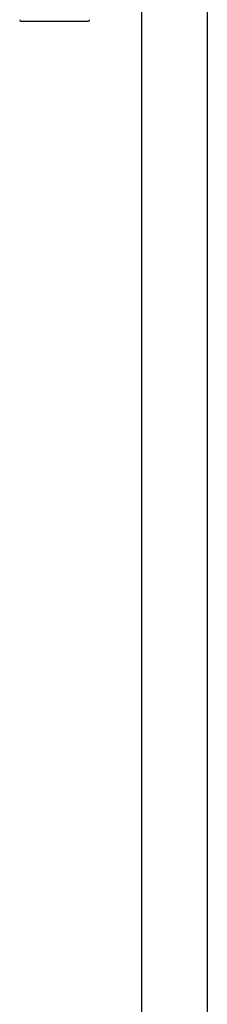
# Model space of a CAD drawing. Header units: millimetres. Extents: x 8 to 1764, y 12 to 2805.
# Tile 16 of 26: x 846 to 908, y 1776 to 2104. Entities that reach past the tile are written whole.
import ezdxf

# ---------------------------------------------------------------- set-up
doc = ezdxf.new("R2010")
doc.units = ezdxf.units.MM

msp = doc.modelspace()

# ---------------------------------------------------------------- linework, layer by layer
at = {"color": 7, "linetype": 'Continuous', "lineweight": 30}
for p, q in [((886.47, 2110.64), (886.47, 1628.75)), ((908.37, 1628.75), (908.37, 2110.64)), ((846.37, 2103.13), (858.08, 2103.13)), ((858.08, 2103.13), (868.62, 2103.13))]:
    msp.add_line(p, q, dxfattribs=at)
for centre, start, end in [((846.37, 2103.63), 177.5187, 270), ((868.62, 2103.63), 270, 2.4813)]:
    msp.add_arc(centre, 0.5, start, end, dxfattribs=at)

doc.saveas('drawing.dxf')
